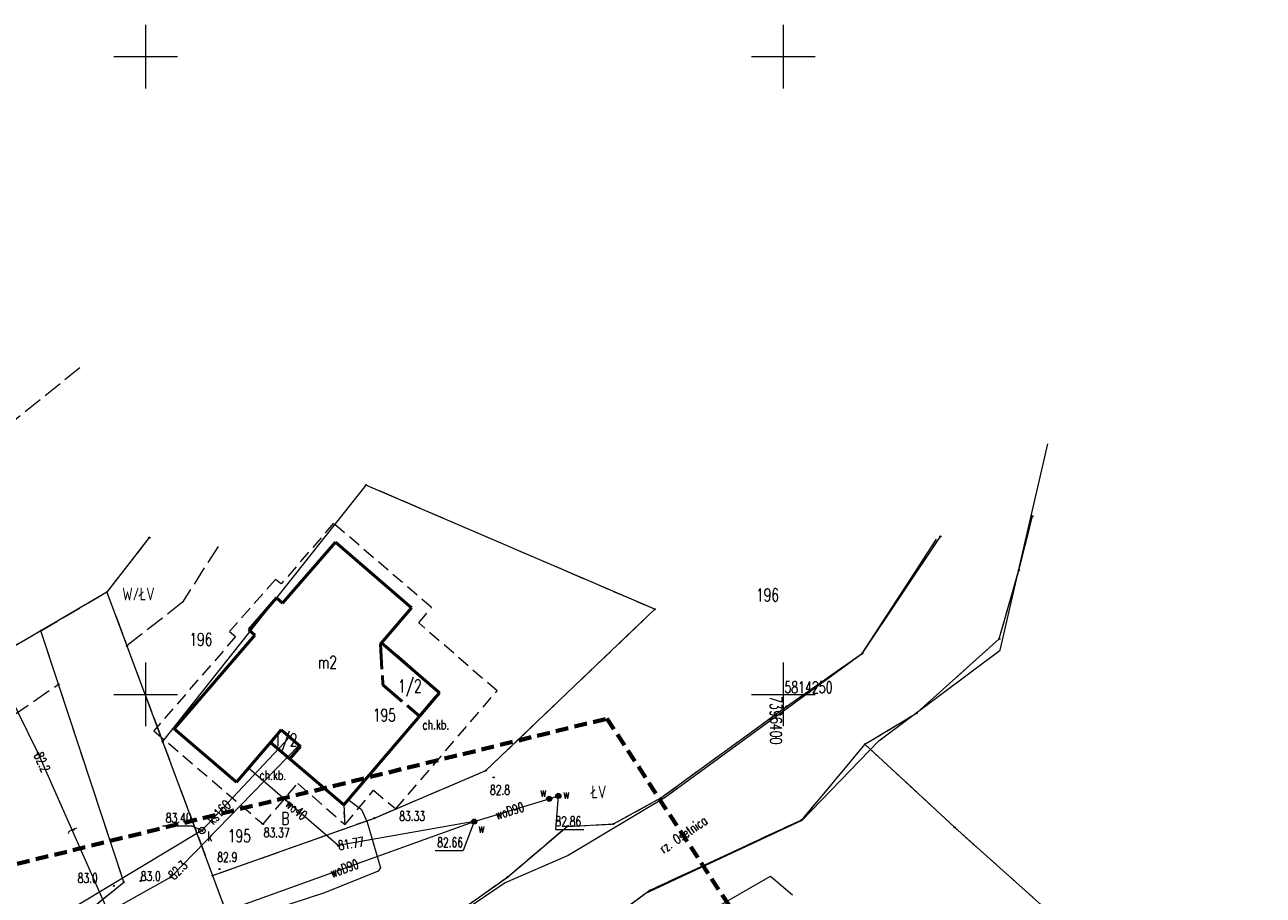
# Model space of a CAD drawing. Header units: metres. Extents: x 7395998 to 7397036, y 5813644 to 5814526.
# Tile 21 of 27: x 7396341 to 7396438, y 5814234 to 5814302. Entities that reach past the tile are written whole.
import ezdxf
from ezdxf.enums import TextEntityAlignment as Align

# ---------------------------------------------------------------- set-up
doc = ezdxf.new("R2010")
doc.units = ezdxf.units.M
doc.header["$MEASUREMENT"] = 0
for name, pattern in [('1', [0]), ('1_OTKC', [1.5, 1, -0.5]), ('1_OTWP', [0]), ('2', [1.5, 1, -0.5]), ('2_EGBA', [2.5, 2, -0.5]), ('2_EGBU_A', [0]), ('3_SUEP_A', [0]), ('3_SUKP', [0]), ('3_SUTP_A', [0]), ('3_SUWP', [0]), ('EGDE', [0]), ('EGKK', [2, 1.5, -0.5])]:
    doc.linetypes.add(name, pattern=pattern)
doc.layers.get('0').update_dxf_attribs({"color": 250, "linetype": 'CONTINUOUS', "lineweight": 100})
for name, color, linetype, lineweight in [('Dzialki', 7, 'EGDE', 18), ('EGBB_E_T_0', 7, 'CONTINUOUS', 20), ('EGBB_L_0', 7, '2_EGBU_A', 50), ('EGBC_E_T_3', 7, 'CONTINUOUS', 20), ('EGBC_L_3', 7, '2_EGBA', 50), ('Kontury', 3, 'EGKK', 18), ('KRZYZ_T_0', 7, 'CONTINUOUS', 18), ('Numery_dzialek', 7, 'CONTINUOUS', 9), ('Numery_konturow', 3, 'CONTINUOUS', 9), ('OTK_E_T_1', 7, 'CONTINUOUS', 0), ('OTK_L_2', 7, '1_OTKC', 18), ('OTR_T_0', 7, 'CONTINUOUS', 18), ('OTR_T_1', 7, 'CONTINUOUS', 18), ('OTW_E_T_0', 141, 'CONTINUOUS', 0), ('OTW_L_0', 141, '1_OTWP', 18), ('Podzial_sekcyjny_krzyze', 7, '1', 0), ('Punkty', 7, 'CONTINUOUS', 18), ('SUEP_L_0', 1, '3_SUEP_A', 18), ('SUER_T_0', 1, 'CONTINUOUS', 18), ('SUK_E_T_4', 34, 'CONTINUOUS', 0), ('SUK_T_3', 34, 'CONTINUOUS', 18), ('SUKP_E_T_0', 34, 'CONTINUOUS', 0), ('SUKP_L_0', 34, '3_SUKP', 18), ('SUKR_T_0', 34, 'CONTINUOUS', 18), ('SUNR_T_0', 7, 'CONTINUOUS', 18), ('SUTP_E_T_0', 30, 'CONTINUOUS', 0), ('SUTP_L_0', 30, '3_SUTP_A', 18), ('SUTR_T_0', 30, 'CONTINUOUS', 18), ('SUW_E_T_2', 5, 'CONTINUOUS', 0), ('SUW_T_5', 5, 'CONTINUOUS', 18), ('SUWP_E_T_0', 5, 'CONTINUOUS', 0), ('SUWP_L_0', 5, '3_SUWP', 18), ('SUWR_T_0', 5, 'CONTINUOUS', 18), ('ZASIEG_L_0', 7, '2', 70)]:
    doc.layers.add(name, color=color, linetype=linetype, lineweight=lineweight)
doc.styles.get("Standard").update_dxf_attribs({"font": 'Simplex.SHX', "width": 0.75})

# ---------------------------------------------------------------- blocks, each defined once
blk = doc.blocks.new('GRO')
at = {"linetype": 'Continuous'}
blk.add_circle((0, 0), 0.045, dxfattribs=at)
blk = doc.blocks.new('2_OTRN')
at = {"linetype": 'Continuous'}
blk.add_circle((0, 0), 0.045, dxfattribs=at)
blk = doc.blocks.new('2_OTRS')
at = {"linetype": 'Continuous'}
blk.add_circle((0, 0), 0.045, dxfattribs=at)
blk = doc.blocks.new('4_SUPS')
at = {"linetype": 'Continuous'}
blk.add_circle((0, 0), 0.0625, dxfattribs=at)
blk = doc.blocks.new('4_SUKS')
at = {"linetype": 'Continuous'}
blk.add_circle((0, 0), 0.25, dxfattribs=at)
blk = doc.blocks.new('4_SUWW')
at = {"linetype": 'Continuous'}
for radius in [0.2, 0.175, 0.15, 0.125, 0.1, 0.075, 0.05, 0.025, 0.00715]:
    blk.add_circle((0, 0), radius, dxfattribs=at)

msp = doc.modelspace()

# ---------------------------------------------------------------- linework, layer by layer
at = {"layer": 'Dzialki'}
for p, q in [((7396367.27, 5814266.41), (7396351.33, 5814246.3)), ((7396389.92, 5814256.67), (7396367.27, 5814266.41)), ((7396418.46, 5814259.72), (7396419.53, 5814263.96)), ((7396350.28, 5814262.29), (7396346.96, 5814258.02)), ((7396406.2, 5814253.23), (7396412.31, 5814262.38)), ((7396416.93, 5814254.36), (7396418.46, 5814259.72)), ((7396346.96, 5814258.02), (7396341.79, 5814254.99)), ((7396346.96, 5814258.02), (7396348.53, 5814253.8)), ((7396376.67, 5814244.02), (7396389.92, 5814256.67)), ((7396341.79, 5814254.99), (7396330.7, 5814248.5)), ((7396343.17, 5814250.79), (7396341.79, 5814254.99)), ((7396410.45, 5814248.53), (7396416.93, 5814254.36)), ((7396348.53, 5814253.8), (7396351.33, 5814246.3)), ((7396400.25, 5814249.06), (7396406.2, 5814253.23)), ((7396348.29, 5814235.28), (7396343.17, 5814250.79)), ((7396390.4, 5814241.88), (7396400.25, 5814249.06)), ((7396406.39, 5814246.09), (7396410.45, 5814248.53)), ((7396351.33, 5814246.3), (7396355.25, 5814235.8)), ((7396406.39, 5814246.09), (7396401.41, 5814240.14)), ((7396413.42, 5814239.58), (7396406.39, 5814246.09)), ((7396367.93, 5814240.3), (7396376.67, 5814244.02)), ((7396386.68, 5814239.84), (7396390.4, 5814241.88)), ((7396355.25, 5814235.8), (7396367.93, 5814240.3)), ((7396378.37, 5814235.68), (7396383.04, 5814239.65)), ((7396383.04, 5814239.65), (7396386.68, 5814239.84)), ((7396401.41, 5814240.14), (7396389.54, 5814234.63)), ((7396430.04, 5814224.72), (7396413.42, 5814239.58)), ((7396355.25, 5814235.8), (7396356.29, 5814232.97)), ((7396368.05, 5814228.4), (7396378.37, 5814235.68)), ((7396344.75, 5814232.41), (7396348.29, 5814235.28)), ((7396389.54, 5814234.63), (7396373.16, 5814222.55))]:
    msp.add_line(p, q, dxfattribs=at)
at = {"layer": 'EGBB_L_0', "linetype": '2_EGBU_A'}
for p, q in [((7396364.87, 5814261.93), (7396360.74, 5814257.15)), ((7396370.84, 5814256.78), (7396364.87, 5814261.93)), ((7396360.26, 5814257.57), (7396358.08, 5814255.06)), ((7396360.74, 5814257.15), (7396360.26, 5814257.57)), ((7396368.49, 5814254.05), (7396370.84, 5814256.78)), ((7396358.08, 5814255.06), (7396358.57, 5814254.64)), ((7396358.57, 5814254.64), (7396352.23, 5814247.3)), ((7396373.03, 5814250.12), (7396368.49, 5814254.05)), ((7396365.53, 5814241.35), (7396373.03, 5814250.12)), ((7396352.23, 5814247.3), (7396357.12, 5814243.13)), ((7396357.12, 5814243.13), (7396359.79, 5814246.24)), ((7396359.79, 5814246.24), (7396365.53, 5814241.35))]:
    msp.add_line(p, q, dxfattribs=at)
at = {"layer": 'EGBC_L_3', "linetype": '2_EGBA'}
for p, q in [((7396368.49, 5814254.05), (7396368.4, 5814253.97)), ((7396373.03, 5814250.12), (7396368.49, 5814254.05)), ((7396368.4, 5814253.97), (7396368.6, 5814250.76)), ((7396368.6, 5814250.76), (7396371.463, 5814248.288)), ((7396371.463, 5814248.288), (7396373.03, 5814250.12)), ((7396360.62, 5814247.21), (7396359.79, 5814246.24)), ((7396362.13, 5814245.92), (7396360.62, 5814247.21)), ((7396359.79, 5814246.24), (7396361.296, 5814244.957)), ((7396361.296, 5814244.957), (7396362.13, 5814245.92))]:
    msp.add_line(p, q, dxfattribs=at)
at = {"layer": 'Kontury'}
for p, q in [((7396344.84, 5814275.59), (7396324.29, 5814259.04)), ((7396389.92, 5814256.67), (7396367.27, 5814266.41)), ((7396418.46, 5814259.72), (7396419.53, 5814263.96)), ((7396350.28, 5814262.29), (7396346.96, 5814258.02)), ((7396406.2, 5814253.23), (7396412.31, 5814262.38)), ((7396355.67, 5814261.6), (7396352.88, 5814257.22)), ((7396416.93, 5814254.36), (7396418.46, 5814259.72)), ((7396341.79, 5814254.99), (7396346.96, 5814258.02)), ((7396346.96, 5814258.02), (7396348.53, 5814253.8)), ((7396352.88, 5814257.22), (7396348.53, 5814253.8)), ((7396376.67, 5814244.02), (7396389.92, 5814256.67)), ((7396341.79, 5814254.99), (7396330.7, 5814248.5)), ((7396343.17, 5814250.79), (7396341.79, 5814254.99)), ((7396410.45, 5814248.53), (7396416.93, 5814254.36)), ((7396348.53, 5814253.8), (7396351.33, 5814246.3)), ((7396400.25, 5814249.06), (7396406.2, 5814253.23)), ((7396337.9, 5814247.19), (7396343.17, 5814250.79)), ((7396348.29, 5814235.28), (7396343.17, 5814250.79)), ((7396390.4, 5814241.88), (7396400.25, 5814249.06)), ((7396406.39, 5814246.09), (7396410.45, 5814248.53)), ((7396351.33, 5814246.3), (7396355.25, 5814235.8)), ((7396406.39, 5814246.09), (7396401.41, 5814240.14)), ((7396413.42, 5814239.58), (7396406.39, 5814246.09)), ((7396367.93, 5814240.3), (7396376.67, 5814244.02)), ((7396386.68, 5814239.84), (7396390.4, 5814241.88)), ((7396355.25, 5814235.8), (7396367.93, 5814240.3)), ((7396378.37, 5814235.68), (7396383.04, 5814239.65)), ((7396383.04, 5814239.65), (7396386.68, 5814239.84)), ((7396401.41, 5814240.14), (7396389.54, 5814234.63)), ((7396430.04, 5814224.72), (7396413.42, 5814239.58)), ((7396355.25, 5814235.8), (7396356.29, 5814232.97)), ((7396368.05, 5814228.4), (7396378.37, 5814235.68)), ((7396344.75, 5814232.41), (7396348.29, 5814235.28)), ((7396389.54, 5814234.63), (7396373.16, 5814222.55))]:
    msp.add_line(p, q, dxfattribs=at)
at = {"layer": 'OTK_L_2', "linetype": '1_OTKC'}
for p, q in [((7396364.73, 5814263.42), (7396360.63, 5814258.66)), ((7396372.41, 5814256.8), (7396364.73, 5814263.42)), ((7396360.74, 5814257.15), (7396364.87, 5814261.93)), ((7396364.87, 5814261.93), (7396370.84, 5814256.78)), ((7396360.17, 5814259.01), (7396356.58, 5814254.94)), ((7396360.63, 5814258.66), (7396360.17, 5814259.01)), ((7396358.08, 5814255.06), (7396360.26, 5814257.57)), ((7396360.26, 5814257.57), (7396360.74, 5814257.15)), ((7396370.84, 5814256.78), (7396368.49, 5814254.05)), ((7396371.41, 5814255.6), (7396372.41, 5814256.8)), ((7396358.57, 5814254.64), (7396358.08, 5814255.06)), ((7396377.55, 5814250.27), (7396371.41, 5814255.6)), ((7396357.05, 5814254.53), (7396350.64, 5814247.15)), ((7396352.23, 5814247.3), (7396358.57, 5814254.64)), ((7396356.58, 5814254.94), (7396357.05, 5814254.53)), ((7396368.49, 5814254.05), (7396373.03, 5814250.12)), ((7396369.61, 5814241.02), (7396377.55, 5814250.27)), ((7396373.03, 5814250.12), (7396371.463, 5814248.288)), ((7396371.463, 5814248.288), (7396365.53, 5814241.35)), ((7396357.12, 5814243.13), (7396352.23, 5814247.3)), ((7396350.64, 5814247.15), (7396359.2, 5814239.83)), ((7396359.79, 5814246.24), (7396357.12, 5814243.13)), ((7396361.296, 5814244.957), (7396359.79, 5814246.24)), ((7396365.53, 5814241.35), (7396361.296, 5814244.957)), ((7396359.2, 5814239.83), (7396361.92, 5814243.02)), ((7396361.92, 5814243.02), (7396365.63, 5814239.79)), ((7396365.63, 5814239.79), (7396367.86, 5814242.48)), ((7396367.86, 5814242.48), (7396369.61, 5814241.02)), ((7396365.63, 5814239.79), (7396365.53, 5814241.35)), ((7396365.53, 5814241.35), (7396365.63, 5814239.79))]:
    msp.add_line(p, q, dxfattribs=at)
at = {"layer": 'OTW_L_0', "linetype": '1_OTWP'}
for p, q in [((7396417.007, 5814253.478), (7396420.739, 5814269.639)), ((7396411.975, 5814262.16), (7396406.09, 5814253.114)), ((7396406.09, 5814253.114), (7396390.723, 5814241.916)), ((7396407.49, 5814246.349), (7396417.007, 5814253.478)), ((7396401.471, 5814240.128), (7396407.49, 5814246.349)), ((7396390.723, 5814241.916), (7396383.123, 5814237.376)), ((7396389.163, 5814234.378), (7396401.471, 5814240.128)), ((7396383.123, 5814237.376), (7396378.18, 5814235.224)), ((7396378.18, 5814235.224), (7396367.991, 5814228.331)), ((7396372.989, 5814222.575), (7396389.163, 5814234.378))]:
    msp.add_line(p, q, dxfattribs=at)
at = {"layer": 'Podzial_sekcyjny_krzyze'}
for p, q in [((7396350, 5814297.5), (7396350, 5814302.5)), ((7396400, 5814297.5), (7396400, 5814302.5)), ((7396347.5, 5814300), (7396352.5, 5814300)), ((7396397.5, 5814300), (7396402.5, 5814300)), ((7396350, 5814247.5), (7396350, 5814252.5)), ((7396400, 5814247.5), (7396400, 5814252.5)), ((7396347.5, 5814250), (7396352.5, 5814250)), ((7396397.5, 5814250), (7396402.5, 5814250))]:
    msp.add_line(p, q, dxfattribs=at)
at = {"layer": 'SUEP_L_0', "linetype": '3_SUEP_A'}
for p, q in [((7396362.04, 5814246.01), (7396351.96, 5814235.67)), ((7396351.96, 5814235.67), (7396325.02, 5814220.6)), ((7396391.672, 5814231.552), (7396399.004, 5814235.735)), ((7396399.004, 5814235.735), (7396400.724, 5814234.276))]:
    msp.add_line(p, q, dxfattribs=at)
at = {"layer": 'SUKP_L_0', "linetype": '3_SUKP'}
for q in [(7396361.289, 5814246.639), (7396335.85, 5814228.18)]:
    msp.add_line((7396354.41, 5814239.32), q, dxfattribs=at)
at = {"layer": 'SUKR_T_0', "linetype": 'Continuous', "lineweight": 0}
for p in [(7396351.318, 5814239.697), (7396354.41, 5814239.32)]:
    msp.add_line(p, (7396353.598, 5814239.697), dxfattribs=at)
at = {"layer": 'SUNR_T_0', "linetype": 'Continuous', "lineweight": 0}
for p, q in [((7396382.355, 5814242.043), (7396382.128, 5814239.417)), ((7396375.756, 5814240.026), (7396374.883, 5814237.768)), ((7396382.128, 5814239.417), (7396384.353, 5814239.417)), ((7396372.685, 5814237.768), (7396374.883, 5814237.768))]:
    msp.add_line(p, q, dxfattribs=at)
at = {"layer": 'SUTP_L_0', "linetype": '3_SUTP_A'}
for p, q in [((7396341.56, 5814245.4), (7396336.62, 5814255.43)), ((7396345.78, 5814235.88), (7396341.56, 5814245.4)), ((7396365.885, 5814241.765), (7396366.92, 5814240.97)), ((7396366.92, 5814240.97), (7396367.37, 5814239.98)), ((7396367.37, 5814239.98), (7396368.42, 5814236.39)), ((7396348.69, 5814229.31), (7396345.78, 5814235.88)), ((7396368.23, 5814236.15), (7396364.01, 5814234.45)), ((7396368.42, 5814236.39), (7396368.23, 5814236.15)), ((7396364.01, 5814234.45), (7396358.66, 5814232.69))]:
    msp.add_line(p, q, dxfattribs=at)
at = {"layer": 'SUWP_L_0', "linetype": '3_SUWP'}
for p, q in [((7396365.1, 5814238.14), (7396358.053, 5814244.216)), ((7396375.756, 5814240.026), (7396381.64, 5814241.812)), ((7396381.64, 5814241.812), (7396382.355, 5814242.043)), ((7396356.224, 5814232.992), (7396375.756, 5814240.026)), ((7396375.756, 5814240.026), (7396365.1, 5814238.14))]:
    msp.add_line(p, q, dxfattribs=at)
at = {"layer": 'ZASIEG_L_0', "linetype": '2'}
for p, q in [((7396203.015, 5814202.995), (7396386.17, 5814248.1)), ((7396386.17, 5814248.1), (7396444.37, 5814159.04))]:
    msp.add_line(p, q, dxfattribs=at)

# ---------------------------------------------------------------- block references
at = {"layer": 'OTR_T_0'}
for p in [(7396369.61, 5814241.02), (7396359.2, 5814239.83)]:
    msp.add_blockref('2_OTRS', p, dxfattribs=at)
at = {"layer": 'OTR_T_1'}
for p in [(7396377.285, 5814243.49), (7396355.783, 5814236.304), (7396347.5, 5814234.985), (7396349.61, 5814235.37)]:
    msp.add_blockref('2_OTRN', p, dxfattribs=at)
at = {"layer": 'Punkty'}
for p in [(7396367.27, 5814266.41), (7396419.53, 5814263.96), (7396350.28, 5814262.29), (7396412.31, 5814262.38), (7396418.46, 5814259.72), (7396346.96, 5814258.02), (7396389.92, 5814256.67), (7396341.79, 5814254.99), (7396416.93, 5814254.36), (7396348.53, 5814253.8), (7396406.2, 5814253.23), (7396343.17, 5814250.79), (7396400.25, 5814249.06), (7396410.45, 5814248.53), (7396351.33, 5814246.3), (7396406.39, 5814246.09), (7396376.67, 5814244.02), (7396390.4, 5814241.88), (7396367.93, 5814240.3), (7396383.04, 5814239.65), (7396386.68, 5814239.84), (7396401.41, 5814240.14), (7396413.42, 5814239.58), (7396355.25, 5814235.8), (7396378.37, 5814235.68), (7396348.29, 5814235.28), (7396389.54, 5814234.63)]:
    msp.add_blockref('GRO', p, dxfattribs=at)
at = {"layer": 'SUER_T_0'}
msp.add_blockref('4_SUPS', (7396351.96, 5814235.67), dxfattribs=at)
at = {"layer": 'SUK_T_3'}
msp.add_blockref('4_SUKS', (7396354.41, 5814239.32), dxfattribs=at)
at = {"layer": 'SUKR_T_0'}
msp.add_blockref('4_SUPS', (7396354.41, 5814239.32), dxfattribs=at)
at = {"layer": 'SUNR_T_0'}
for p in [(7396382.355, 5814242.043), (7396375.756, 5814240.026)]:
    msp.add_blockref('4_SUPS', p, dxfattribs=at)
at = {"layer": 'SUTR_T_0'}
msp.add_blockref('4_SUPS', (7396341.56, 5814245.4), dxfattribs=at)
at = {"layer": 'SUW_T_5'}
for p in [(7396381.64, 5814241.812), (7396382.355, 5814242.043), (7396375.756, 5814240.026)]:
    msp.add_blockref('4_SUWW', p, dxfattribs=at)
at = {"layer": 'SUWR_T_0'}
msp.add_blockref('4_SUPS', (7396365.1, 5814238.14), dxfattribs=at)

# ---------------------------------------------------------------- texts
at = {"layer": 'EGBB_E_T_0', "width": 0.7}
msp.add_text('m2', height=1, dxfattribs=at).set_placement((7396364.246, 5814252.518), align=Align.MIDDLE)
at = {"layer": 'EGBC_E_T_3', "width": 0.7}
for p in [(7396370.712, 5814250.587), (7396360.968, 5814246.362)]:
    msp.add_text('1/2', height=1, dxfattribs=at).set_placement(p, align=Align.MIDDLE)
at = {"layer": 'KRZYZ_T_0', "width": 0.7}
msp.add_text('5814250', height=0.9, dxfattribs=at).set_placement((7396400.08, 5814251.006), align=Align.TOP_LEFT)
msp.add_text('7396400', height=0.9, rotation=270, dxfattribs=at).set_placement((7396399.871, 5814249.856), align=Align.TOP_LEFT)
at = {"layer": 'Numery_dzialek', "width": 0.7}
for s, p in [('196', (7396397.86, 5814258.29)), ('196', (7396353.426, 5814254.811)), ('195', (7396367.81, 5814248.87)), ('195', (7396356.445, 5814239.403))]:
    msp.add_text(s, height=1, dxfattribs=at).set_placement(p, align=Align.TOP_LEFT)
at = {"layer": 'Numery_konturow', "width": 0.7}
for s, p in [('W/ŁV', (7396350.7, 5814258.367)), ('B', (7396361.263, 5814240.764))]:
    msp.add_text(s, height=1, dxfattribs=at).set_placement(p, align=Align.TOP_RIGHT)
msp.add_text('ŁV', height=1, dxfattribs=at).set_placement((7396384.92, 5814242.86), align=Align.TOP_LEFT)
at = {"layer": 'OTK_E_T_1', "lineweight": 9, "width": 0.7}
msp.add_text('ch.kb.', height=0.75, rotation=0.42677, dxfattribs=at).set_placement((7396372.746, 5814247.622), align=Align.MIDDLE)
msp.add_text('ch.kb.', height=0.75, dxfattribs=at).set_placement((7396359.961, 5814243.665), align=Align.MIDDLE)
at = {"layer": 'OTR_T_0', "lineweight": 9, "width": 0.7}
for s, rotation, p in [('83.33', 0.06414, (7396369.884, 5814240.086)), ('83.37', 359.10499, (7396359.252, 5814238.802))]:
    msp.add_text(s, height=0.75, rotation=rotation, dxfattribs=at).set_placement(p)
at = {"layer": 'OTR_T_1', "lineweight": 9, "width": 0.7}
msp.add_text('82.8', height=0.75, dxfattribs=at).set_placement((7396376.998, 5814242.887), align=Align.TOP_LEFT)
for s, p in [('82.9', (7396355.61, 5814236.867)), ('83.0', (7396349.61, 5814235.37))]:
    msp.add_text(s, height=0.75, dxfattribs=at).set_placement(p)
msp.add_text('83.0', height=0.75, dxfattribs=at).set_placement((7396346.245, 5814235.223), align=Align.RIGHT)
at = {"layer": 'OTW_E_T_0', "lineweight": 9, "width": 0.7}
msp.add_text('rz. Osetnica', height=0.75, rotation=34.43898, dxfattribs=at).set_placement((7396392.144, 5814239.03), align=Align.MIDDLE)
at = {"layer": 'SUER_T_0', "lineweight": 9, "width": 0.7}
msp.add_text('82.3', height=0.75, rotation=44.9307, dxfattribs=at).set_placement((7396351.96, 5814235.67), align=Align.MIDDLE_LEFT)
at = {"layer": 'SUK_E_T_4', "lineweight": 9, "width": 0.7}
msp.add_text('k', height=0.75, dxfattribs=at).set_placement((7396354.833, 5814238.494))
at = {"layer": 'SUKP_E_T_0', "lineweight": 9, "width": 0.7}
msp.add_text('ks160', height=0.75, rotation=46.89028, dxfattribs=at).set_placement((7396355.754, 5814240.752), align=Align.MIDDLE)
at = {"layer": 'SUKR_T_0', "lineweight": 9, "width": 0.7}
msp.add_text('83.40', height=0.75, dxfattribs=at).set_placement((7396353.598, 5814239.947), align=Align.RIGHT)
at = {"layer": 'SUNR_T_0', "lineweight": 9, "width": 0.7}
msp.add_text('82.86', height=0.75, dxfattribs=at).set_placement((7396382.128, 5814239.667))
msp.add_text('82.66', height=0.75, dxfattribs=at).set_placement((7396374.883, 5814238.018), align=Align.RIGHT)
at = {"layer": 'SUTP_E_T_0', "lineweight": 9, "width": 0.7}
msp.add_text('t', height=0.75, rotation=293.91, dxfattribs=at).set_placement((7396344.247, 5814239.338), align=Align.MIDDLE)
at = {"layer": 'SUTR_T_0', "lineweight": 9, "width": 0.7}
msp.add_text('82.2', height=0.75, rotation=293.90662, dxfattribs=at).set_placement((7396341.56, 5814245.4), align=Align.MIDDLE_LEFT)
at = {"layer": 'SUW_E_T_2', "lineweight": 9, "width": 0.7}
for p in [(7396380.926, 5814242.723), (7396382.726, 5814242.555), (7396376.074, 5814239.9)]:
    msp.add_text('w', height=0.75, dxfattribs=at).set_placement(p, align=Align.TOP_LEFT)
at = {"layer": 'SUWP_E_T_0', "lineweight": 9, "width": 0.7}
for s, rotation, p in [('wo40', 319.23239, (7396361.818, 5814240.968)), ('woD90', 16.88679, (7396378.538, 5814240.87)), ('woD90', 19.80481, (7396365.571, 5814236.358))]:
    msp.add_text(s, height=0.75, rotation=rotation, dxfattribs=at).set_placement(p, align=Align.MIDDLE)
at = {"layer": 'SUWR_T_0', "lineweight": 9, "width": 0.7}
msp.add_text('81.77', height=0.75, rotation=9.38825, dxfattribs=at).set_placement((7396365.1, 5814238.14), align=Align.MIDDLE_LEFT)

doc.saveas('drawing.dxf')
